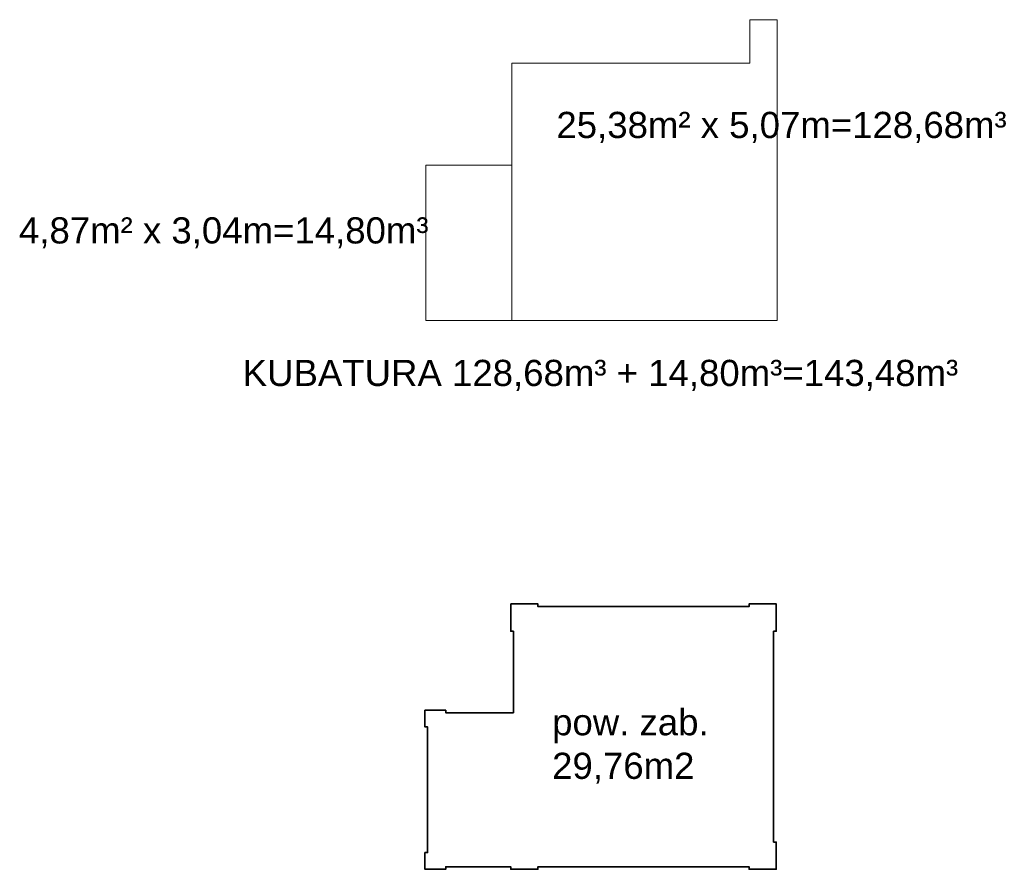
# Model space of a CAD drawing. Header units: millimetres. Extents: x 93304 to 114513, y -38366 to -34536.
# Tile 1 of 17: x 93304 to 95185, y -37165 to -35542. Entities that reach past the tile are written whole.
import ezdxf

# ---------------------------------------------------------------- set-up
doc = ezdxf.new("R2010")
doc.units = ezdxf.units.MM
doc.layers.add('_A_Hatch', color=7, linetype='Continuous', lineweight=9, true_color=0x666666)
doc.layers.add('_AT_wymiar', color=6, linetype='Continuous', lineweight=9)
doc.styles.get("Standard").update_dxf_attribs({"font": 'arial.ttf', "height": 15})

msp = doc.modelspace()

# ---------------------------------------------------------------- linework, layer by layer
at = {"layer": '_A_Hatch', "color": 254, "lineweight": 35, "true_color": 0xfbdecf}
msp.add_lwpolyline([(94242.065, -36658.421), (94294.065, -36658.421), (94294.065, -36663.421), (94697.065, -36663.421), (94697.065, -36658.421), (94749.065, -36658.421), (94749.065, -36710.421), (94744.065, -36710.421), (94744.065, -37113.421), (94749.065, -37113.421), (94749.065, -37165.421), (94697.065, -37165.421), (94697.065, -37160.421), (94294.065, -37160.421), (94294.065, -37165.421), (94242.065, -37165.421), (94242.065, -37160.421), (94118.065, -37160.421), (94118.065, -37165.421), (94078.065, -37165.421), (94078.065, -37133.421), (94083.065, -37133.421), (94083.065, -36893.421), (94078.065, -36893.421), (94078.065, -36861.421), (94118.065, -36861.421), (94118.065, -36866.421), (94247.065, -36866.421), (94247.065, -36710.421), (94242.065, -36710.421), (94242.065, -36658.421)], dxfattribs=at)
at = {"layer": '_AT_wymiar'}
for points in [[(94243.812, -36117.047), (94243.812, -35625.047), (94698.812, -35625.047), (94698.812, -35542.047), (94750.812, -35542.047), (94750.812, -36117.047), (94243.812, -36117.047)], [(94079.812, -36117.047), (94079.812, -35820.047), (94243.812, -35820.047), (94243.812, -36117.047), (94079.812, -36117.047)]]:
    msp.add_lwpolyline(points, dxfattribs=at)

# ---------------------------------------------------------------- texts
at = {"layer": '_A_Hatch', "color": 254, "lineweight": 35, "true_color": 0xfbdecf, "attachment_point": 1}
for s, insert, char_height, width in [('25,38m² x 5,07m=128,68m³', (94329.24, -35718.142), 50, 1190.30864), ('4,87m² x 3,04m=14,80m³', (93302.873, -35919.658), 50, 1190.30864), ('KUBATURA 128,68m³ + 14,80m³=143,48m³', (93730.139, -36191.977), 50, 1421.77969), ('vdf', (94282.679, -36852.635), 0.2, 304.10023), ('pow. zab. 29,76m2', (94321.071, -36859.316), 50, 347.40749)]:
    msp.add_mtext(s, dxfattribs=dict(at, insert=insert, char_height=char_height, width=width))

doc.saveas('drawing.dxf')
